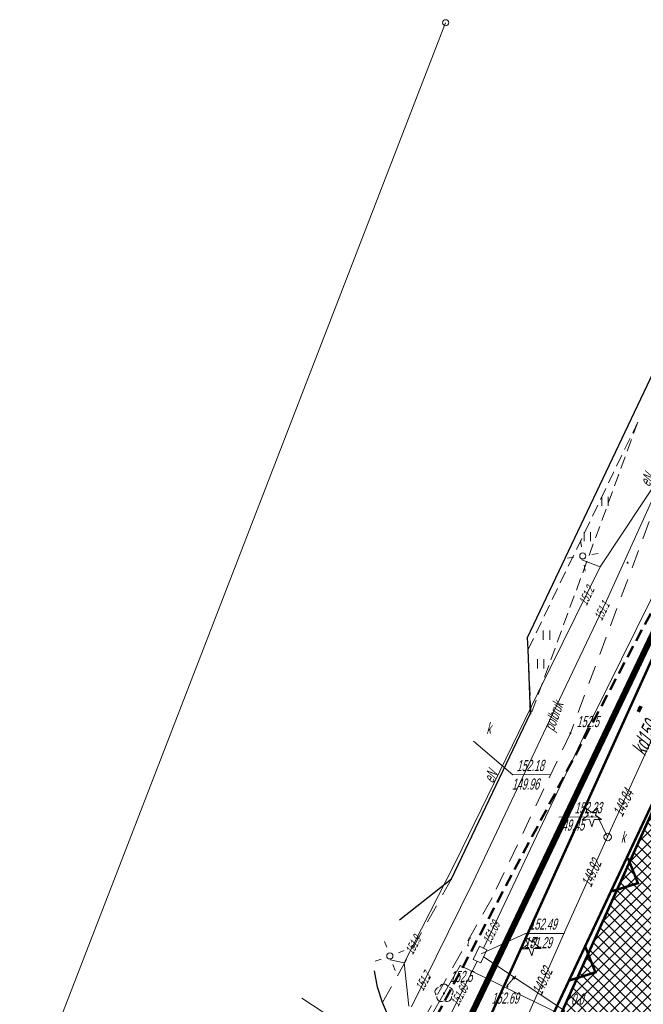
# Model space of a CAD drawing. Header units: metres. Extents: x 7519119 to 7519315, y 5970991 to 5971152.
# Tile 3 of 8: x 7519123 to 7519173, y 5971072 to 5971151. Entities that reach past the tile are written whole.
import ezdxf
from ezdxf.enums import TextEntityAlignment as Align

# ---------------------------------------------------------------- set-up
doc = ezdxf.new("R2010")
doc.units = ezdxf.units.M
doc.header["$MEASUREMENT"] = 0
for name, pattern in [('1', [0]), ('1_EGBU_A', [0]), ('2', [1.5, 1, -0.5]), ('3', [1, 0.5, -0.5]), ('4', [2.5, 1.5, -1]), ('BGT', [0]), ('DUL', [1, 0.5, -0.5]), ('KOU', [1.5, 1, -0.5])]:
    doc.linetypes.add(name, pattern=pattern)
doc.layers.get('0').update_dxf_attribs({"color": 250, "linetype": 'CONTINUOUS', "lineweight": 100})
for name, color, linetype, lineweight in [('A-granica działki', 1, 'CONTINUOUS', 0), ('A_BUDYNEK', 7, 'CONTINUOUS', 0), ('A_OPIS', 130, 'CONTINUOUS', 0), ('Dzialki', 51, '1', 18), ('EDZPD_L_0', 230, '1', 18), ('EGBB_L_1', 255, '1_EGBU_A', 50), ('ESPPP_L_4', 7, '3', 35), ('LINIOWE_L_0', 7, '2', 50), ('Punkty', 1, 'CONTINUOUS', 18), ('SDROK_T_1', 255, 'CONTINUOUS', 18), ('SDRPK_L_0', 7, '1', 25), ('SDRPK_L_1', 255, '4', 18), ('SDRPK_L_2', 255, '4', 18), ('SZOPO_L_0', 255, 'BGT', 25), ('SZZPZ_T_0', 3, 'CONTINUOUS', 18), ('UEEOC_T_1', 1, 'CONTINUOUS', 18), ('UEEOC_T_5', 5, 'CONTINUOUS', 18), ('UEEOO_T_5', 5, 'CONTINUOUS', 25), ('UEEPAN_T_9', 1, 'CONTINUOUS', 18), ('UEEPON_L_4', 5, '1', 18), ('UEEPOS_L_1', 1, '1', 18), ('UKKOA_T_0', 15, 'CONTINUOUS', 18), ('UKKOC_T_0', 15, 'CONTINUOUS', 18), ('UKKOO_T_0', 15, 'CONTINUOUS', 25), ('UKKPA_T_1', 15, 'CONTINUOUS', 18), ('UKKPOD_L_1', 15, '1', 18), ('UTTOA_T_0', 30, 'CONTINUOUS', 18), ('UTTOC_T_0', 30, 'CONTINUOUS', 18), ('UTTOO_T_0', 30, 'CONTINUOUS', 25), ('UTTPA_L_0', 11, '1', 18), ('UTTPO_L_0', 30, '1', 18), ('UTTPO_L_1', 30, '1', 18), ('WUKOS_T_1', 25, 'CONTINUOUS', 18), ('WWROH_T_4', 25, 'CONTINUOUS', 18)]:
    doc.layers.add(name, color=color, linetype=linetype, lineweight=lineweight)
doc.styles.get("Standard").update_dxf_attribs({"font": 'ARIALN.TTF', "width": 0.75})

# ---------------------------------------------------------------- blocks, each defined once
blk = doc.blocks.new('GRT')
at = {"linetype": 'Continuous'}
blk.add_circle((0, 0), 0.25, dxfattribs=at)
blk = doc.blocks.new('DLI')
at = {"linetype": 'Continuous'}
blk.add_circle((0, 0), 0.045, dxfattribs=at)
for centre, start, end in [((-0.357, 0.116), 102.14447, 221.86002), ((0, 0.375), 30.14012, 149.85988), ((0.357, 0.116), 318.13998, 77.85553), ((-0.22, -0.303), 174.14818, 293.85423), ((0.22, -0.303), 246.14577, 5.85182)]:
    blk.add_arc(centre, 0.375, start, end, dxfattribs=at)
blk = doc.blocks.new('TRA1')
at = {"linetype": 'Continuous'}
for p, q in [((-0.2625, -0.375), (-0.2625, 0.375)), ((0.2625, -0.375), (0.2625, 0.375))]:
    blk.add_line(p, q, dxfattribs=at)
blk = doc.blocks.new('DIG')
at = {"linetype": 'Continuous'}
for p, q in [((-0.78225, -0.26495), (-0.3012, 0.09375)), ((-0.3012, 0.09375), (-0.4937, 0.6621)), ((-0.4937, 0.6621), (-0.0039, 0.31545)), ((-0.0039, 0.31545), (0.4771, 0.67415)), ((0.4771, 0.67415), (0.2988, 0.1012)), ((0.2988, 0.1012), (0.7886, -0.24545)), ((-0.18225, -0.2575), (-0.78225, -0.26495)), ((0.01025, -0.82585), (-0.18225, -0.2575)), ((0.1886, -0.2529), (0.01025, -0.82585)), ((0.7886, -0.24545), (0.1886, -0.2529))]:
    blk.add_line(p, q, dxfattribs=at)
blk.add_circle((0, 0), 0.045, dxfattribs=at)
blk = doc.blocks.new('WSP')
at = {"linetype": 'Continuous'}
blk.add_circle((0, 0), 0.045, dxfattribs=at)
blk = doc.blocks.new('LAT')
at = {"linetype": 'Continuous'}
for p, q in [((0, 0.75), (0, 1.25)), ((-1.25, 0), (-0.75, 0)), ((0.75, 0), (1.25, 0)), ((0, -0.75), (0, -1.25))]:
    blk.add_line(p, q, dxfattribs=at)
blk = doc.blocks.new('SLU')
at = {"linetype": 'Continuous'}
blk.add_circle((0, 0), 0.25, dxfattribs=at)
blk = doc.blocks.new('WLZ')
at = {"linetype": 'Continuous'}
blk.add_circle((0, 0), 0.3, dxfattribs=at)
blk = doc.blocks.new('MAPA_ZWIK')
at = {"layer": 'Dzialki'}
for p, q in [((-44.733, 60.363), (-79.233, -28.807)), ((-46.153, -27.327), (-23.523, 20.113))]:
    blk.add_line(p, q, dxfattribs=at)
at = {"layer": 'EDZPD_L_0', "linetype": '1'}
blk.add_line((-23.523, 20.113), (-46.153, -27.327), dxfattribs=at)
at = {"layer": 'EGBB_L_1', "linetype": '1_EGBU_A'}
blk.add_line((-35.547, -20.285), (-20.629, 12.774), dxfattribs=at)
at = {"layer": 'ESPPP_L_4', "linetype": '3', "lineweight": 70}
blk.add_line((-29.097, 4.533), (-28.785, 5.214), dxfattribs=at)
at = {"layer": 'LINIOWE_L_0', "linetype": '2'}
blk.add_line((-51.124, -30.765), (-19.917, 27.938), dxfattribs=at)
at = {"layer": 'SDRPK_L_0', "linetype": '1'}
for p, q in [((-38.104, 10.558), (-27.388, 33.139)), ((-38.039, 9.595), (-38.104, 10.558)), ((-37.854, 4.417), (-38.039, 9.595)), ((-44.244, -8.991), (-37.854, 4.417)), ((-48.468, -12.308), (-44.244, -8.991)), ((-50.256, -17.78), (-50.488, -16.438)), ((-49.848, -18.999), (-50.256, -17.78)), ((-49.283, -20.332), (-49.848, -18.999))]:
    blk.add_line(p, q, dxfattribs=at)
at = {"layer": 'SDRPK_L_1', "linetype": 'KOU', "lineweight": 18}
for p, q in [((-38.053, 9.583), (-29.163, 28.013)), ((-29.163, 28.013), (-37.819, 4.356)), ((-37.819, 4.356), (-38.053, 9.583))]:
    blk.add_line(p, q, dxfattribs=at)
at = {"layer": 'SDRPK_L_2', "linetype": '4', "lineweight": 18}
for p, q in [((-25.614, 26.974), (-34.624, 2.804)), ((-34.624, 2.804), (-40.969, -10.539)), ((-44.244, -8.991), (-49.848, -18.999)), ((-40.969, -10.539), (-46.511, -20.349))]:
    blk.add_line(p, q, dxfattribs=at)
at = {"layer": 'SZOPO_L_0', "linetype": 'BGT', "lineweight": 18}
for p, q in [((-27.341, 11.701), (-28.977, 8.326)), ((-28.977, 8.326), (-30.609, 4.961)), ((-30.609, 4.961), (-32.24, 1.595)), ((-32.24, 1.595), (-33.85, -1.792)), ((-33.85, -1.792), (-35.026, -4.268)), ((-35.026, -4.268), (-36.202, -6.744)), ((-36.202, -6.744), (-37.821, -10.126)), ((-37.821, -10.126), (-39.038, -12.672)), ((-39.038, -12.672), (-40.256, -15.217)), ((-40.256, -15.217), (-41.474, -17.762)), ((-41.474, -17.762), (-43.06, -21.16))]:
    blk.add_line(p, q, dxfattribs=at)
for centre in [(-28.977, 8.326), (-30.609, 4.961), (-33.85, -1.792), (-35.026, -4.268), (-37.821, -10.126), (-39.038, -12.672), (-40.256, -15.217)]:
    blk.add_circle(centre, 0.085, dxfattribs=at)
at = {"layer": 'UEEPON_L_4', "linetype": '1'}
for p, q in [((-26.782, 24.486), (-32.204, 16.297)), ((-32.204, 16.297), (-33.698, 16.846)), ((-32.204, 16.297), (-37.272, 6.05)), ((-37.272, 6.05), (-43.917, -7.588)), ((-43.917, -7.588), (-48.089, -15.809)), ((-48.089, -15.809), (-49.231, -15.567)), ((-48.089, -15.809), (-47.724, -19.296))]:
    blk.add_line(p, q, dxfattribs=at)
at = {"layer": 'UEEPOS_L_1', "linetype": '1'}
for p, q in [((-31.705, 13.52), (-27.667, 22.409)), ((-36.307, 3.826), (-31.705, 13.52)), ((-42.534, -9.299), (-36.307, 3.826)), ((-47.494, -19.355), (-42.534, -9.299))]:
    blk.add_line(p, q, dxfattribs=at)
at = {"layer": 'UKKOA_T_0', "linetype": 'Continuous'}
for p, q in [((-42.473, 2.173), (-39.3, -0.573)), ((-39.3, -0.573), (-36.206, -0.551)), ((-35.567, -4.001), (-32.407, -3.979)), ((-31.609, -5.601), (-32.407, -3.979))]:
    blk.add_line(p, q, dxfattribs=at)
at = {"layer": 'UKKPOD_L_1', "linetype": '1'}
for p, q in [((-31.609, -5.601), (-23.84, 11.575)), ((-34.889, -12.815), (-31.609, -5.601)), ((-37.989, -19.887), (-34.889, -12.815)), ((-42.022, -28.027), (-56.373, -18.667))]:
    blk.add_line(p, q, dxfattribs=at)
at = {"layer": 'UTTOA_T_0', "linetype": 'Continuous'}
for p, q in [((-41.853, -15.067), (-38.269, -13.412)), ((-38.269, -13.412), (-35.11, -13.412))]:
    blk.add_line(p, q, dxfattribs=at)
at = {"layer": 'UTTPA_L_0', "linetype": '1'}
for p, q in [((-42.493, -15.537), (-41.993, -14.461)), ((-41.993, -14.457), (-41.403, -14.757)), ((-41.403, -14.757), (-41.883, -15.797)), ((-41.883, -15.797), (-42.493, -15.537))]:
    blk.add_line(p, q, dxfattribs=at)
at = {"layer": 'UTTPO_L_0', "linetype": '1'}
for p, q in [((-24.813, 20.313), (-32.843, 4.063)), ((-32.843, 4.063), (-41.673, -14.617)), ((-42.183, -15.667), (-50.553, -32.397)), ((-41.653, -15.307), (-35.073, -19.687))]:
    blk.add_line(p, q, dxfattribs=at)
at = {"layer": 'UTTPO_L_1', "linetype": '1'}
for p, q in [((-43.567, -16.007), (-46.768, -21.56)), ((-35.238, -20.058), (-43.567, -16.007))]:
    blk.add_line(p, q, dxfattribs=at)
at = {"layer": 'Punkty'}
blk.add_blockref('GRT', (-44.733, 60.363), dxfattribs=at)
at = {"layer": 'SZZPZ_T_0'}
for name, p in [('TRA1', (-31.831, 21.59)), ('TRA1', (-33.261, 18.726)), ('TRA1', (-36.563, 10.758)), ('TRA1', (-37.03, 8.42)), ('DIG', (-32.891, -3.941)), ('DIG', (-37.772, -14.394))]:
    blk.add_blockref(name, p, dxfattribs=at)
at = {"layer": 'SZZPZ_T_0', "rotation": 0.4052660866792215}
blk.add_blockref('DLI', (-44.863, -18.265), dxfattribs=at)
at = {"layer": 'UEEPAN_T_9'}
for p, rotation in [((-33.623, 17.173), 278.3784607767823), ((-49.253, -15.237), 19.92198522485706)]:
    blk.add_blockref('LAT', p, dxfattribs=dict(at, rotation=rotation))
for p in [(-33.623, 17.173), (-49.253, -15.237)]:
    blk.add_blockref('SLU', p, dxfattribs=at)
at = {"layer": 'UKKPA_T_1', "rotation": 90.40508417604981}
blk.add_blockref('WLZ', (-31.609, -5.601), dxfattribs=at)
at = {"layer": 'WUKOS_T_1'}
for p in [(-29.996, 16.622), (-29.083, 4.838), (-34.623, 2.803), (-46.04, -17.024)]:
    blk.add_blockref('WSP', p, dxfattribs=at)
at = {"layer": 'SDROK_T_1', "oblique": 15, "width": 0.7}
blk.add_text('polbruk', height=0.9, rotation=70.25316, dxfattribs=at).set_placement((-35.966, 2.917))
at = {"layer": 'UEEOC_T_1', "oblique": 15, "width": 0.7}
for s, rotation, p in [('151.1', 63.94507, (-32.414, 12.035)), ('151.7', 61.06505, (-46.894, -17.95))]:
    blk.add_text(s, height=0.75, rotation=rotation, dxfattribs=at).set_placement(p, align=Align.MIDDLE_LEFT)
at = {"layer": 'UEEOC_T_5', "oblique": 15, "width": 0.7}
for s, rotation, p in [('151.2', 64.57506, (-33.643, 13.256)), ('151.9', 61.69507, (-47.724, -15.016))]:
    blk.add_text(s, height=0.75, rotation=rotation, dxfattribs=at).set_placement(p, align=Align.MIDDLE_LEFT)
at = {"layer": 'UEEOO_T_5', "oblique": 15, "width": 0.7}
for rotation, p in [(63.94507, (-28.239, 22.725)), (64.57506, (-40.891, -1.306))]:
    blk.add_text('eN', height=0.9, rotation=rotation, dxfattribs=at).set_placement(p)
at = {"layer": 'UKKOA_T_0', "oblique": 15, "width": 0.7}
for p in [(-41.428, 2.754), (-30.536, -6.074)]:
    blk.add_text('k', height=0.9, rotation=0.40527, dxfattribs=at).set_placement(p)
for s, rotation, p in [('152.18', 0.40999, (-38.987, 0.629)), ('149.96', 0.40999, (-39.378, -0.874)), ('149.45', 0.40527, (-35.724, -4.196))]:
    blk.add_text(s, height=0.9, rotation=rotation, dxfattribs=at).set_placement(p, align=Align.TOP_LEFT)
for s, rotation, p in [('152.23', 0.40999, (-32.088, -3.677)), ('152.69', 0.40502, (-38.805, -19.1))]:
    blk.add_text(s, height=0.9, rotation=rotation, dxfattribs=at).set_placement(p, align=Align.RIGHT)
at = {"layer": 'UKKOC_T_0', "oblique": 15, "width": 0.7}
for s, rotation, p in [('149.84', 64.57506, (-30.359, -2.842)), ('149.82', 66.46505, (-32.929, -8.541)), ('149.82', 65.29507, (-36.907, -17.28))]:
    blk.add_text(s, height=0.9, rotation=rotation, dxfattribs=at).set_placement(p, align=Align.MIDDLE)
at = {"layer": 'UKKOO_T_0', "oblique": 15, "width": 0.7}
blk.add_text('kd150', height=1.25, rotation=65.83506, dxfattribs=at).set_placement((-28.616, 2.421), align=Align.MIDDLE)
at = {"layer": 'UTTOA_T_0', "oblique": 15, "width": 0.7}
for s, p in [('152.49', (-37.948, -12.212)), ('151.29', (-38.35, -13.712))]:
    blk.add_text(s, height=0.9, dxfattribs=at).set_placement(p, align=Align.TOP_LEFT)
blk.add_text('t', height=0.9, dxfattribs=at).set_placement((-43.056, -14.457))
at = {"layer": 'UTTOC_T_0', "oblique": 15, "width": 0.7}
blk.add_text('151.69', height=0.75, rotation=64.64311, dxfattribs=at).set_placement((-41.43, -14.171), align=Align.MIDDLE_LEFT)
blk.add_text('151.69', height=0.75, rotation=62.45147, dxfattribs=at).set_placement((-43.182, -17.582), align=Align.MIDDLE_RIGHT)
at = {"layer": 'UTTOO_T_0', "oblique": 15, "width": 0.7}
blk.add_text('t', height=1.25, rotation=333.67528, dxfattribs=at).set_placement((-39.945, -17.691))
at = {"layer": 'WWROH_T_4', "oblique": 15, "width": 0.7}
for s, p in [('152.5', (-34.123, 3.303)), ('0.0', (-34.573, -19.187))]:
    blk.add_text(s, height=0.9, dxfattribs=at).set_placement(p)
blk.add_text('152.5', height=0.9, rotation=0.40527, dxfattribs=at).set_placement((-44.377, -17.362))

msp = doc.modelspace()

# ---------------------------------------------------------------- hatches: boundary and pattern name
at = {"layer": 'A_BUDYNEK'}
h = msp.add_hatch(dxfattribs=at)
h.set_pattern_fill('ANSI37', color=256, scale=5)
h.set_pattern_definition([(45, (0, 0), (-0.44194173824, 0.44194173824), []), (135, (0, 0), (-0.44194173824, -0.44194173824), [])])
h.paths.add_polyline_path([(7519181.514, 5971103.511), (7519166.597, 5971070.453), (7519177.974, 5971065.313), (7519183.527, 5971062.665), (7519188.547, 5971073.975), (7519183.01, 5971076.474), (7519192.892, 5971098.371)])

# ---------------------------------------------------------------- linework, layer by layer
at = {"layer": 'A-granica działki', "linetype": 'Continuous', "const_width": 0.5}
msp.add_lwpolyline([(7519195.67, 5971141.65), (7519180.64, 5971109.89), (7519178.62, 5971110.85), (7519155.99, 5971063.41), (7519159.25, 5971061.89), (7519150.36, 5971036.99)], dxfattribs=at)
at = {"layer": 'A_BUDYNEK', "const_width": 0.2}
msp.add_lwpolyline([(7519181.514, 5971103.511), (7519166.597, 5971070.453), (7519177.974, 5971065.313), (7519183.527, 5971062.665), (7519188.547, 5971073.975), (7519183.01, 5971076.474), (7519192.892, 5971098.371)], close=True, dxfattribs=at)
at = {"layer": 'A_OPIS', "linetype": 'Continuous', "const_width": 0.2}
for points in [[(7519201.093, 5971139.083), (7519183.756, 5971102.473), (7519181.504, 5971103.489), (7519164.012, 5971066.29), (7519166.738, 5971065.019), (7519156.011, 5971034.973)], [(7519172.179, 5971083.425), (7519172.988, 5971081.393), (7519170.9, 5971080.743)], [(7519168.737, 5971076.203), (7519169.546, 5971074.172), (7519167.458, 5971073.521)]]:
    msp.add_lwpolyline(points, dxfattribs=at)
at = {"layer": 'A_OPIS', "color": 164, "linetype": 'DUL', "ltscale": 3, "true_color": 0x1025b2, "const_width": 0.2}
msp.add_lwpolyline([(7519200.209, 5971046.489), (7519221.017, 5971093.431), (7519180.084, 5971112.708), (7519158.617, 5971065.279)], close=True, dxfattribs=at)

# ---------------------------------------------------------------- block references
at = {"layer": 'A_BUDYNEK'}
msp.add_blockref('MAPA_ZWIK', (7519202.143, 5971090.737), dxfattribs=at)

doc.saveas('drawing.dxf')
